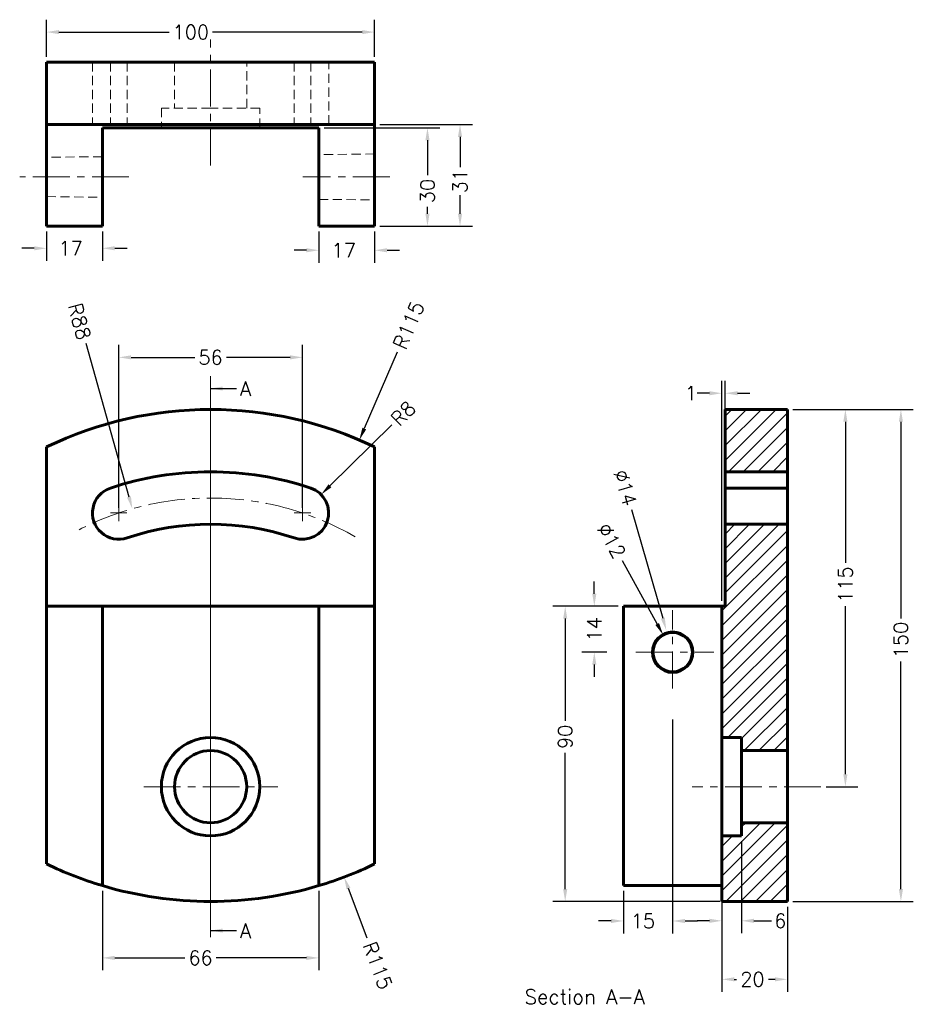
# Model space of a CAD drawing. Header units: inches. Extents: x 17 to 290, y 53 to 353.
import ezdxf

# ---------------------------------------------------------------- set-up
doc = ezdxf.new("R2010")
doc.units = ezdxf.units.IN
doc.header["$LTSCALE"] = 0.75
doc.linetypes.add('CENTER', pattern=[2, 1.25, -0.25, 0.25, -0.25])
doc.linetypes.add('HIDDEN', pattern=[0.375, 0.25, -0.125])
for name, color, linetype, lineweight in [('CEN', 7, 'CENTER', 15), ('DIM', 7, 'Continuous', 15), ('HID', 7, 'HIDDEN', 20), ('OBJ', 7, 'Continuous', 60)]:
    doc.layers.add(name, color=color, linetype=linetype, lineweight=lineweight)
doc.styles.add('ROMANS', font='romans.shx')
doc.styles.get("Standard").update_dxf_attribs({"font": 'romans.shx'})
doc.dimstyles.new('aligned', dxfattribs={"dimscale": 0, "dimtxt": 0.08, "dimasz": 0.07, "dimexe": 0.07, "dimexo": 0.03, "dimgap": 0.025, "dimtad": 0, "dimdec": 0, "dimzin": 0, "dimdsep": 46, "dimtxsty": 'ROMANS', "dimcen": 0, "dimadec": 0, "dimazin": 0, "dimtfac": 1, "dimtdec": 0, "dimtofl": 0, "dimtmove": 0, "dimatfit": 3, "dimfxl": 0, "dimtolj": 1, "dimtzin": 0, "dimarcsym": 0})
doc.dimstyles.new('DIM2', dxfattribs={"dimscale": 0, "dimtxt": 0.08, "dimasz": 0.07, "dimexe": 0.07, "dimexo": 0.03, "dimgap": 0.025, "dimtad": 0, "dimtih": 1, "dimtoh": 1, "dimdec": 0, "dimzin": 0, "dimdsep": 46, "dimtxsty": 'ROMANS', "dimcen": 0, "dimadec": 0, "dimazin": 0, "dimtfac": 1, "dimtdec": 0, "dimtofl": 0, "dimtmove": 0, "dimatfit": 3, "dimfxl": 0, "dimtolj": 1, "dimtzin": 0, "dimarcsym": 0})
pattern_1 = [(45, (-67.6437, -40.711), (-2.245064, 2.245064), [])]

# ---------------------------------------------------------------- blocks, each defined once
blk = doc.blocks.new('*D34')
at = {"layer": 'DEFPOINTS', "color": 0}
for p in [(231.31, 104.36), (237.31, 104.36), (237.31, 78.47)]:
    blk.add_point(p, dxfattribs=at)
at = {"layer": 'DIM', "color": 0, "lineweight": -2}
for p, q in [((231.31, 102.74), (231.31, 74.69)), ((237.31, 102.74), (237.31, 74.69)), ((227.53, 78.47), (223.74, 78.47)), ((241.09, 78.47), (246.44, 78.47))]:
    blk.add_line(p, q, dxfattribs=at)
at = {"layer": 'DIM', "color": 0}
for points in [[(227.53, 79.1), (227.53, 77.84), (231.31, 78.47)], [(241.09, 79.1), (241.09, 77.84), (237.31, 78.47)]]:
    blk.add_solid(points, dxfattribs=at)
at = {"layer": 'DIM', "color": 0, "insert": (249.13, 78.47), "char_height": 4.323, "attachment_point": 5, "style": 'ROMANS'}
blk.add_mtext('\\A1;6', dxfattribs=at)
blk = doc.blocks.new('*D35')
at = {"layer": 'DEFPOINTS', "color": 0}
for p in [(251.31, 234.36), (268.97, 234.36), (261.44, 119.36)]:
    blk.add_point(p, dxfattribs=at)
at = {"layer": 'DIM', "color": 0, "lineweight": -2}
for p, q in [((252.93, 234.36), (272.75, 234.36)), ((268.97, 230.58), (268.97, 187.58)), ((268.97, 123.15), (268.97, 174.38)), ((263.06, 119.36), (272.75, 119.36))]:
    blk.add_line(p, q, dxfattribs=at)
at = {"layer": 'DIM', "color": 0}
for points in [[(268.34, 230.58), (269.6, 230.58), (268.97, 234.36)], [(268.34, 123.15), (269.6, 123.15), (268.97, 119.36)]]:
    blk.add_solid(points, dxfattribs=at)
at = {"layer": 'DIM', "color": 0, "insert": (268.97, 180.98), "char_height": 4.323, "attachment_point": 5, "rotation": 90, "style": 'ROMANS'}
blk.add_mtext('\\A1;115', dxfattribs=at)
blk = doc.blocks.new('*D36')
at = {"layer": 'DEFPOINTS', "color": 0}
for p in [(213.42, 165.62), (219.19, 155.1)]:
    blk.add_point(p, dxfattribs=at)
at = {"layer": 'DIM', "color": 0, "lineweight": -2}
blk.add_line((200.96, 188.34), (211.6, 168.94), dxfattribs=at)
at = {"layer": 'DIM', "color": 0}
blk.add_solid([(212.15, 169.24), (211.05, 168.64), (213.42, 165.62)], dxfattribs=at)
at = {"layer": 'DIM', "color": 0, "insert": (197.68, 194.31), "char_height": 4.323, "attachment_point": 5, "rotation": 298.7568, "style": 'ROMANS'}
blk.add_mtext('\\A1;∅12', dxfattribs=at)
blk = doc.blocks.new('*D37')
at = {"layer": 'DEFPOINTS', "color": 0}
for p in [(214.36, 167.09), (218.25, 153.64)]:
    blk.add_point(p, dxfattribs=at)
at = {"layer": 'DIM', "color": 0, "lineweight": -2}
blk.add_line((203.74, 203.82), (213.31, 170.72), dxfattribs=at)
at = {"layer": 'DIM', "color": 0}
blk.add_solid([(213.92, 170.9), (212.71, 170.55), (214.36, 167.09)], dxfattribs=at)
at = {"layer": 'DIM', "color": 0, "insert": (201.83, 210.46), "char_height": 4.323, "attachment_point": 5, "rotation": 286.1246, "style": 'ROMANS'}
blk.add_mtext('\\A1;∅14', dxfattribs=at)
blk = doc.blocks.new('*D38')
at = {"layer": 'DEFPOINTS', "color": 0}
for p in [(216.31, 141.45), (201.31, 89.2), (201.31, 78.42)]:
    blk.add_point(p, dxfattribs=at)
at = {"layer": 'DIM', "color": 0, "lineweight": -2}
for p, q in [((216.31, 139.83), (216.31, 74.63)), ((201.31, 87.58), (201.31, 74.63)), ((197.53, 78.42), (193.74, 78.42)), ((220.09, 78.42), (223.87, 78.42))]:
    blk.add_line(p, q, dxfattribs=at)
at = {"layer": 'DIM', "color": 0}
for points in [[(197.53, 79.05), (197.53, 77.79), (201.31, 78.42)], [(220.09, 79.05), (220.09, 77.79), (216.31, 78.42)]]:
    blk.add_solid(points, dxfattribs=at)
at = {"layer": 'DIM', "color": 0, "insert": (207.23, 78.42), "char_height": 4.323, "attachment_point": 5, "style": 'ROMANS'}
blk.add_mtext('\\A1;15', dxfattribs=at)
blk = doc.blocks.new('*D39')
at = {"layer": 'DEFPOINTS', "color": 0}
for p in [(192.43, 174.36), (201.31, 174.36), (197.85, 160.36)]:
    blk.add_point(p, dxfattribs=at)
at = {"layer": 'DIM', "color": 0, "lineweight": -2}
for p, q in [((192.43, 178.15), (192.43, 181.93)), ((199.69, 174.36), (188.65, 174.36)), ((196.23, 160.36), (188.65, 160.36)), ((192.43, 156.58), (192.43, 152.8))]:
    blk.add_line(p, q, dxfattribs=at)
at = {"layer": 'DIM', "color": 0}
for points in [[(191.8, 178.15), (193.06, 178.15), (192.43, 174.36)], [(191.8, 156.58), (193.06, 156.58), (192.43, 160.36)]]:
    blk.add_solid(points, dxfattribs=at)
at = {"layer": 'DIM', "color": 0, "insert": (192.43, 167.36), "char_height": 4.323, "attachment_point": 5, "rotation": 90, "style": 'ROMANS'}
blk.add_mtext('\\A1;14', dxfattribs=at)
blk = doc.blocks.new('*D42')
at = {"layer": 'DEFPOINTS', "color": 0}
for p in [(183.56, 174.36), (201.31, 174.36), (232.31, 84.36)]:
    blk.add_point(p, dxfattribs=at)
at = {"layer": 'DIM', "color": 0, "lineweight": -2}
for p, q in [((199.69, 174.36), (179.78, 174.36)), ((183.56, 170.58), (183.56, 139.39)), ((183.56, 88.15), (183.56, 129.69)), ((230.69, 84.36), (179.78, 84.36))]:
    blk.add_line(p, q, dxfattribs=at)
at = {"layer": 'DIM', "color": 0}
for points in [[(182.93, 170.58), (184.19, 170.58), (183.56, 174.36)], [(182.93, 88.15), (184.19, 88.15), (183.56, 84.36)]]:
    blk.add_solid(points, dxfattribs=at)
at = {"layer": 'DIM', "color": 0, "insert": (183.56, 134.54), "char_height": 4.323, "attachment_point": 5, "rotation": 90, "style": 'ROMANS'}
blk.add_mtext('\\A1;90', dxfattribs=at)
blk = doc.blocks.new('*D44')
at = {"layer": 'DEFPOINTS', "color": 0}
for p in [(251.31, 234.36), (251.31, 84.36), (285.89, 84.36)]:
    blk.add_point(p, dxfattribs=at)
at = {"layer": 'DIM', "color": 0, "lineweight": -2}
for p, q in [((252.93, 234.36), (289.67, 234.36)), ((285.89, 230.58), (285.89, 170.67)), ((285.89, 88.15), (285.89, 157.47)), ((252.93, 84.36), (289.67, 84.36))]:
    blk.add_line(p, q, dxfattribs=at)
at = {"layer": 'DIM', "color": 0}
for points in [[(285.26, 230.58), (286.52, 230.58), (285.89, 234.36)], [(285.26, 88.15), (286.52, 88.15), (285.89, 84.36)]]:
    blk.add_solid(points, dxfattribs=at)
at = {"layer": 'DIM', "color": 0, "insert": (285.89, 164.07), "char_height": 4.323, "attachment_point": 5, "rotation": 90, "style": 'ROMANS'}
blk.add_mtext('\\A1;150', dxfattribs=at)
blk = doc.blocks.new('SW_CENTERMARK3')
at = {"color": 7, "linetype": 'Continuous'}
for q in [(96.84, 95.16), (95.59, 93.91), (96.84, 92.66), (98.09, 93.91)]:
    blk.add_line((96.84, 93.91), q, dxfattribs=at)
blk = doc.blocks.new('SW_CENTERMARK2')
at = {"color": 7, "linetype": 'Continuous'}
for q in [(68.84, 95.16), (67.59, 93.91), (68.84, 92.66), (70.09, 93.91)]:
    blk.add_line((68.84, 93.91), q, dxfattribs=at)
blk = doc.blocks.new('SW_CENTERMARK1')
at = {"color": 7, "linetype": 'Continuous'}
for q in [(82.84, 93.44), (81.59, 92.19), (82.84, 90.94), (84.09, 92.19)]:
    blk.add_line((82.84, 92.19), q, dxfattribs=at)
blk = doc.blocks.new('*D45')
at = {"layer": 'DEFPOINTS', "color": 0}
for p in [(109.15, 208.41), (103.46, 202.79)]:
    blk.add_point(p, dxfattribs=at)
at = {"layer": 'DIM', "color": 0, "lineweight": -2}
blk.add_line((130.71, 229.71), (111.84, 211.07), dxfattribs=at)
at = {"layer": 'DIM', "color": 0}
blk.add_solid([(111.4, 211.52), (112.29, 210.62), (109.15, 208.41)], dxfattribs=at)
at = {"layer": 'DIM', "color": 0, "insert": (134.16, 233.12), "char_height": 4.323, "attachment_point": 5, "rotation": 44.6583, "style": 'ROMANS'}
blk.add_mtext('\\A1;R8', dxfattribs=at)
blk = doc.blocks.new('*D46')
at = {"layer": 'DEFPOINTS', "color": 0}
for p in [(47.46, 250.23), (47.46, 202.79), (103.46, 202.79)]:
    blk.add_point(p, dxfattribs=at)
at = {"layer": 'DIM', "color": 0, "lineweight": -2}
for p, q in [((47.46, 204.41), (47.46, 254.02)), ((103.46, 204.41), (103.46, 254.02)), ((51.24, 250.23), (70.61, 250.23)), ((99.68, 250.23), (80.31, 250.23))]:
    blk.add_line(p, q, dxfattribs=at)
at = {"layer": 'DIM', "color": 0}
for points in [[(51.24, 250.86), (51.24, 249.6), (47.46, 250.23)], [(99.68, 250.86), (99.68, 249.6), (103.46, 250.23)]]:
    blk.add_solid(points, dxfattribs=at)
at = {"layer": 'DIM', "color": 0, "insert": (75.46, 250.23), "char_height": 4.323, "attachment_point": 5, "style": 'ROMANS'}
blk.add_mtext('\\A1;56', dxfattribs=at)
blk = doc.blocks.new('*D48')
at = {"layer": 'DEFPOINTS', "color": 0}
for p in [(42.46, 89.2), (108.46, 89.2), (108.46, 67.16)]:
    blk.add_point(p, dxfattribs=at)
at = {"layer": 'DIM', "color": 0, "lineweight": -2}
for p, q in [((42.46, 87.58), (42.46, 63.38)), ((108.46, 87.58), (108.46, 63.38)), ((46.24, 67.16), (67.65, 67.16)), ((104.68, 67.16), (77.15, 67.16))]:
    blk.add_line(p, q, dxfattribs=at)
at = {"layer": 'DIM', "color": 0}
for points in [[(46.24, 67.79), (46.24, 66.53), (42.46, 67.16)], [(104.68, 67.79), (104.68, 66.53), (108.46, 67.16)]]:
    blk.add_solid(points, dxfattribs=at)
at = {"layer": 'DIM', "color": 0, "insert": (72.4, 67.16), "char_height": 4.323, "attachment_point": 5, "style": 'ROMANS'}
blk.add_mtext('\\A1;66', dxfattribs=at)
blk = doc.blocks.new('*D51')
at = {"layer": 'DEFPOINTS', "color": 0}
for p in [(108.46, 320.23), (141.57, 320.23), (125.46, 290.23)]:
    blk.add_point(p, dxfattribs=at)
at = {"layer": 'DIM', "color": 0, "lineweight": -2}
for p, q in [((110.08, 320.23), (145.36, 320.23)), ((141.57, 316.44), (141.57, 305.79)), ((141.57, 294.01), (141.57, 296.09)), ((127.08, 290.23), (145.36, 290.23))]:
    blk.add_line(p, q, dxfattribs=at)
at = {"layer": 'DIM', "color": 0}
for points in [[(140.94, 316.44), (142.2, 316.44), (141.57, 320.23)], [(140.94, 294.01), (142.2, 294.01), (141.57, 290.23)]]:
    blk.add_solid(points, dxfattribs=at)
at = {"layer": 'DIM', "color": 0, "insert": (141.57, 300.94), "char_height": 4.323, "attachment_point": 5, "rotation": 90, "style": 'ROMANS'}
blk.add_mtext('\\A1;30', dxfattribs=at)
blk = doc.blocks.new('*D52')
at = {"layer": 'DEFPOINTS', "color": 0}
for p in [(125.46, 321.23), (151.5, 321.23), (125.46, 290.23)]:
    blk.add_point(p, dxfattribs=at)
at = {"layer": 'DIM', "color": 0, "lineweight": -2}
for p, q in [((127.08, 321.23), (155.28, 321.23)), ((151.5, 317.44), (151.5, 308.17)), ((151.5, 294.01), (151.5, 299.71)), ((127.08, 290.23), (155.28, 290.23))]:
    blk.add_line(p, q, dxfattribs=at)
at = {"layer": 'DIM', "color": 0}
for points in [[(150.87, 317.44), (152.13, 317.44), (151.5, 321.23)], [(150.87, 294.01), (152.13, 294.01), (151.5, 290.23)]]:
    blk.add_solid(points, dxfattribs=at)
at = {"layer": 'DIM', "color": 0, "insert": (151.5, 303.94), "char_height": 4.323, "attachment_point": 5, "rotation": 90, "style": 'ROMANS'}
blk.add_mtext('\\A1;31', dxfattribs=at)
blk = doc.blocks.new('*D53')
at = {"layer": 'DEFPOINTS', "color": 0}
for p in [(125.46, 349.39), (25.46, 340.23), (125.46, 340.23)]:
    blk.add_point(p, dxfattribs=at)
at = {"layer": 'DIM', "color": 0, "lineweight": -2}
for p, q in [((25.46, 341.85), (25.46, 353.17)), ((125.46, 341.85), (125.46, 353.17)), ((29.24, 349.39), (62.84, 349.39)), ((121.68, 349.39), (76.04, 349.39))]:
    blk.add_line(p, q, dxfattribs=at)
at = {"layer": 'DIM', "color": 0}
for points in [[(29.24, 350.02), (29.24, 348.76), (25.46, 349.39)], [(121.68, 350.02), (121.68, 348.76), (125.46, 349.39)]]:
    blk.add_solid(points, dxfattribs=at)
at = {"layer": 'DIM', "color": 0, "insert": (69.44, 349.39), "char_height": 4.323, "attachment_point": 5, "style": 'ROMANS'}
blk.add_mtext('\\A1;100', dxfattribs=at)
blk = doc.blocks.new('*D54')
at = {"layer": 'DEFPOINTS', "color": 0}
for p in [(232.31, 239.3), (231.31, 174.36), (232.31, 174.36)]:
    blk.add_point(p, dxfattribs=at)
at = {"layer": 'DIM', "color": 0, "lineweight": -2}
for p, q in [((231.31, 175.99), (231.31, 243.08)), ((232.31, 175.99), (232.31, 243.08)), ((227.53, 239.3), (223.74, 239.3)), ((236.09, 239.3), (239.87, 239.3))]:
    blk.add_line(p, q, dxfattribs=at)
at = {"layer": 'DIM', "color": 0}
for points in [[(227.53, 239.93), (227.53, 238.67), (231.31, 239.3)], [(236.09, 239.93), (236.09, 238.67), (232.31, 239.3)]]:
    blk.add_solid(points, dxfattribs=at)
at = {"layer": 'DIM', "color": 0, "insert": (221.88, 239.3), "char_height": 4.323, "attachment_point": 5, "style": 'ROMANS'}
blk.add_mtext('\\A1;1', dxfattribs=at)
blk = doc.blocks.new('*D55')
at = {"layer": 'DEFPOINTS', "color": 0}
for p in [(231.31, 84.36), (251.31, 84.36), (231.31, 60.63)]:
    blk.add_point(p, dxfattribs=at)
at = {"layer": 'DIM', "color": 0, "lineweight": -2}
for p, q in [((231.31, 82.74), (231.31, 56.85)), ((251.31, 82.74), (251.31, 56.85)), ((235.09, 60.63), (235.78, 60.63)), ((247.53, 60.63), (245.48, 60.63))]:
    blk.add_line(p, q, dxfattribs=at)
at = {"layer": 'DIM', "color": 0}
for points in [[(235.09, 61.26), (235.09, 60), (231.31, 60.63)], [(247.53, 61.26), (247.53, 60), (251.31, 60.63)]]:
    blk.add_solid(points, dxfattribs=at)
at = {"layer": 'DIM', "color": 0, "insert": (240.63, 60.63), "char_height": 4.323, "attachment_point": 5, "style": 'ROMANS'}
blk.add_mtext('\\A1;20', dxfattribs=at)
blk = doc.blocks.new('*D56')
at = {"layer": 'DEFPOINTS', "color": 0}
for p in [(108.46, 290.23), (125.46, 290.23), (125.46, 282.88)]:
    blk.add_point(p, dxfattribs=at)
at = {"layer": 'DIM', "color": 0, "lineweight": -2}
for p, q in [((108.46, 288.6), (108.46, 279.1)), ((125.46, 288.6), (125.46, 279.1)), ((104.68, 282.88), (100.9, 282.88)), ((129.24, 282.88), (133.03, 282.88))]:
    blk.add_line(p, q, dxfattribs=at)
at = {"layer": 'DIM', "color": 0}
for points in [[(104.68, 283.51), (104.68, 282.25), (108.46, 282.88)], [(129.24, 283.51), (129.24, 282.25), (125.46, 282.88)]]:
    blk.add_solid(points, dxfattribs=at)
at = {"layer": 'DIM', "color": 0, "insert": (116.06, 282.88), "char_height": 4.323, "attachment_point": 5, "style": 'ROMANS'}
blk.add_mtext('\\A1;17', dxfattribs=at)
blk = doc.blocks.new('*D57')
at = {"layer": 'DEFPOINTS', "color": 0}
for p in [(25.46, 290.23), (42.46, 290.23), (42.46, 283.48)]:
    blk.add_point(p, dxfattribs=at)
at = {"layer": 'DIM', "color": 0, "lineweight": -2}
for p, q in [((25.46, 288.6), (25.46, 279.7)), ((42.46, 288.6), (42.46, 279.7)), ((21.68, 283.48), (17.9, 283.48)), ((46.24, 283.48), (50.03, 283.48))]:
    blk.add_line(p, q, dxfattribs=at)
at = {"layer": 'DIM', "color": 0}
for points in [[(21.68, 284.11), (21.68, 282.85), (25.46, 283.48)], [(46.24, 284.11), (46.24, 282.85), (42.46, 283.48)]]:
    blk.add_solid(points, dxfattribs=at)
at = {"layer": 'DIM', "color": 0, "insert": (32.77, 283.48), "char_height": 4.323, "attachment_point": 5, "style": 'ROMANS'}
blk.add_mtext('\\A1;17', dxfattribs=at)
blk = doc.blocks.new('*D58')
at = {"layer": 'DEFPOINTS', "color": 0}
for p in [(51.6, 204.07), (75.46, 119.36)]:
    blk.add_point(p, dxfattribs=at)
at = {"layer": 'DIM', "color": 0, "lineweight": -2}
blk.add_line((37.38, 254.52), (50.57, 207.71), dxfattribs=at)
at = {"layer": 'DIM', "color": 0}
blk.add_solid([(51.18, 207.88), (49.97, 207.54), (51.6, 204.07)], dxfattribs=at)
at = {"layer": 'DIM', "color": 0, "insert": (35.51, 261.17), "char_height": 4.323, "attachment_point": 5, "rotation": 285.7335, "style": 'ROMANS'}
blk.add_mtext('\\A1;R88', dxfattribs=at)
blk = doc.blocks.new('*D59')
at = {"layer": 'DEFPOINTS', "color": 0}
for p in [(120.81, 225.04), (75.46, 119.36)]:
    blk.add_point(p, dxfattribs=at)
at = {"layer": 'DIM', "color": 0, "lineweight": -2}
blk.add_line((132.3, 251.81), (122.31, 228.52), dxfattribs=at)
at = {"layer": 'DIM', "color": 0}
blk.add_solid([(121.73, 228.77), (122.89, 228.27), (120.81, 225.04)], dxfattribs=at)
at = {"layer": 'DIM', "color": 0, "insert": (135.84, 260.05), "char_height": 4.323, "attachment_point": 5, "rotation": 66.7725, "style": 'ROMANS'}
blk.add_mtext('\\A1;R115', dxfattribs=at)
blk = doc.blocks.new('*D60')
at = {"layer": 'DEFPOINTS', "color": 0}
for p in [(75.46, 199.36), (116.17, 91.81)]:
    blk.add_point(p, dxfattribs=at)
at = {"layer": 'DIM', "color": 0, "lineweight": -2}
blk.add_line((123.21, 73.19), (117.51, 88.27), dxfattribs=at)
at = {"layer": 'DIM', "color": 0}
blk.add_solid([(118.1, 88.5), (116.92, 88.05), (116.17, 91.81)], dxfattribs=at)
at = {"layer": 'DIM', "color": 0, "insert": (126.39, 64.81), "char_height": 4.323, "attachment_point": 5, "rotation": 290.7305, "style": 'ROMANS'}
blk.add_mtext('\\A1;R115', dxfattribs=at)

msp = doc.modelspace()

# ---------------------------------------------------------------- hatches: boundary and pattern name
at = {"layer": 'DIM'}
h = msp.add_hatch(dxfattribs=at)
h.set_pattern_fill('ANSI31', color=256, style=0)
h.set_pattern_definition(pattern_1)
h.paths.add_polyline_path([(251.31, 234.36), (232.31, 234.36), (232.31, 215.36), (251.31, 215.36)])
h.paths.add_polyline_path([(232.31, 174.36), (231.31, 174.36), (231.31, 134.36), (237.31, 134.36), (237.31, 130.36), (251.31, 130.36), (251.31, 199.36), (232.31, 199.36)])
h = msp.add_hatch(dxfattribs=at)
h.set_pattern_fill('ANSI31', color=256, style=0)
h.set_pattern_definition(pattern_1)
h.paths.add_polyline_path([(237.31, 104.36), (231.31, 104.36), (231.31, 84.36), (251.31, 84.36), (251.31, 108.36), (237.31, 108.36)])

# ---------------------------------------------------------------- linework, layer by layer
at = {"layer": 'CEN', "ltscale": 12}
for p, q in [((75.46, 308.74), (75.46, 347.1)), ((50.57, 305.23), (17.27, 305.23)), ((130.05, 305.23), (103.57, 305.23)), ((216.31, 149.32), (216.31, 173.14)), ((205.06, 160.36), (228.91, 160.36)), ((55.06, 119.36), (95.98, 119.36)), ((261.53, 119.36), (222.23, 119.36))]:
    msp.add_line(p, q, dxfattribs=at)
msp.add_arc((75.46, 119.36), 88, 59.9554, 117.3812, dxfattribs=at)
at = {"layer": 'DIM'}
msp.add_line((75.46, 244.5), (75.46, 73.49), dxfattribs=at)
at = {"layer": 'HID', "color": 0, "ltscale": 15}
for p, q in [((39.46, 340.23), (39.46, 321.23)), ((44.92, 340.23), (44.92, 321.23)), ((50.01, 340.23), (50.01, 321.23)), ((64.46, 340.23), (64.46, 326.23)), ((86.46, 326.23), (86.46, 340.23)), ((100.92, 340.23), (100.92, 321.23)), ((106.01, 340.23), (106.01, 321.23)), ((111.46, 321.23), (111.46, 340.23)), ((60.46, 326.23), (60.46, 320.23)), ((75.46, 326.23), (60.46, 326.23)), ((90.46, 326.23), (75.46, 326.23)), ((90.46, 320.23), (90.46, 326.23)), ((125.46, 312.23), (108.46, 312.06)), ((42.46, 311.4), (25.46, 311.23)), ((25.46, 299.23), (42.46, 299.06)), ((108.46, 298.4), (125.46, 298.23))]:
    msp.add_line(p, q, dxfattribs=at)
at = {"layer": 'OBJ'}
for p, q in [((125.46, 340.23), (25.46, 340.23)), ((25.46, 321.23), (25.46, 340.23)), ((125.46, 321.23), (125.46, 340.23)), ((25.46, 290.23), (25.46, 321.23)), ((125.46, 321.23), (25.46, 321.23)), ((125.46, 290.23), (125.46, 321.23)), ((42.46, 320.23), (42.46, 290.23)), ((108.46, 320.23), (42.46, 320.23)), ((108.46, 320.23), (108.46, 290.23)), ((42.46, 290.23), (25.46, 290.23)), ((125.46, 290.23), (108.46, 290.23)), ((232.31, 215.36), (232.31, 234.36)), ((251.31, 234.36), (232.31, 234.36)), ((251.31, 215.36), (251.31, 234.36)), ((25.46, 222.93), (25.46, 174.36)), ((125.46, 174.36), (125.46, 222.93)), ((232.31, 215.36), (232.31, 210.38)), ((232.31, 215.36), (251.31, 215.36)), ((251.31, 215.36), (251.31, 210.38)), ((232.31, 210.38), (232.31, 199.36)), ((251.31, 210.38), (232.31, 210.38)), ((251.31, 210.38), (251.31, 199.36)), ((232.31, 174.36), (232.31, 199.36)), ((251.31, 199.36), (232.31, 199.36)), ((251.31, 130.36), (251.31, 199.36)), ((25.46, 174.36), (25.46, 95.8)), ((42.46, 174.36), (25.46, 174.36)), ((108.46, 174.36), (42.46, 174.36)), ((42.46, 174.36), (42.46, 89.2)), ((125.46, 174.36), (108.46, 174.36)), ((108.46, 89.2), (108.46, 174.36)), ((125.46, 95.8), (125.46, 174.36)), ((231.31, 174.36), (201.31, 174.36)), ((201.31, 174.36), (201.31, 89.2)), ((232.31, 174.36), (231.31, 174.36)), ((231.31, 134.36), (231.31, 174.36)), ((231.31, 134.36), (231.31, 104.36)), ((237.31, 134.36), (231.31, 134.36)), ((237.31, 130.36), (237.31, 134.36)), ((237.31, 130.36), (237.31, 108.36)), ((251.31, 130.36), (237.31, 130.36)), ((251.31, 130.36), (251.31, 108.36)), ((237.31, 108.36), (251.31, 108.36)), ((237.31, 104.36), (237.31, 108.36)), ((251.31, 84.36), (251.31, 108.36)), ((231.31, 84.36), (231.31, 104.36)), ((231.31, 104.36), (237.31, 104.36)), ((231.31, 89.2), (201.31, 89.2)), ((231.31, 84.36), (251.31, 84.36))]:
    msp.add_line(p, q, dxfattribs=at)
for centre, radius in [((216.31, 160.36), 6.17), ((216.31, 160.36), 6), ((75.46, 119.36), 15), ((75.46, 119.36), 11)]:
    msp.add_circle(centre, radius, dxfattribs=at)
for centre, radius, start, end in [((75.46, 119.36), 115, 64.2285, 115.7715), ((75.46, 119.36), 96, 71.447, 108.553), ((47.46, 202.79), 8, 108.553, 288.553), ((103.46, 202.79), 8, 251.447, 71.447), ((75.46, 119.36), 80, 71.447, 108.553), ((75.46, 199.36), 115, 244.2285, 253.3242), ((75.46, 199.36), 115, 286.6758, 295.7715), ((75.46, 199.36), 115, 253.3242, 286.6758)]:
    msp.add_arc(centre, radius, start, end, dxfattribs=at)

# ---------------------------------------------------------------- block references
at = {"layer": 'CEN', "xscale": 2, "yscale": 2, "zscale": 2}
for name in ['SW_CENTERMARK2', 'SW_CENTERMARK3', 'SW_CENTERMARK1']:
    msp.add_blockref(name, (-90.21, 14.98), dxfattribs=at)

# ---------------------------------------------------------------- texts
at = {"layer": 'DIM', "char_height": 4.46, "attachment_point": 1}
for s, insert in [('A', (84.42, 242.92)), ('A', (84.42, 77.69)), ('Section A-A ', (171.15, 57.56))]:
    msp.add_mtext(s, dxfattribs=dict(at, insert=insert))

# ---------------------------------------------------------------- dimensions: what is measured, and where the dimension line sits
at = {"layer": 'DIM'}
for base, p1, p2, picture, middle in [((125.46, 349.39), (25.46, 340.23), (125.46, 340.23), '*D53', (69.44, 349.39)), ((42.46, 283.48), (25.46, 290.23), (42.46, 290.23), '*D57', (32.77, 283.48)), ((125.46, 282.88), (108.46, 290.23), (125.46, 290.23), '*D56', (116.06, 282.88)), ((47.46, 250.23), (103.46, 202.79), (47.46, 202.79), '*D46', (75.46, 250.23)), ((232.31, 239.3), (231.31, 174.36), (232.31, 174.36), '*D54', (221.88, 239.3)), ((201.31, 78.42), (216.31, 141.45), (201.31, 89.2), '*D38', (207.23, 78.42)), ((108.46, 67.16), (42.46, 89.2), (108.46, 89.2), '*D48', (72.4, 67.16)), ((231.31, 60.63), (251.31, 84.36), (231.31, 84.36), '*D55', (240.63, 60.63))]:
    dim = msp.add_linear_dim(base=base, p1=p1, p2=p2, dimstyle='DIM2', override={"dimscale": 54.038161}, dxfattribs=at)
    dim.commit()
    dim.dimension.update_dxf_attribs({"geometry": picture, "text_midpoint": middle, "dimtype": 160})
for base, p1, p2, angle, dimstyle, picture, middle in [((151.5, 321.23), (125.46, 290.23), (125.46, 321.23), 90, 'aligned', '*D52', (151.5, 303.94)), ((141.57, 320.23), (125.46, 290.23), (108.46, 320.23), 90, 'aligned', '*D51', (141.57, 300.94)), ((268.97, 234.36), (261.44, 119.36), (251.31, 234.36), 90, 'aligned', '*D35', (268.97, 180.98)), ((285.89, 84.36), (251.31, 234.36), (251.31, 84.36), 90, 'aligned', '*D44', (285.89, 164.07)), ((192.43, 174.36), (197.85, 160.36), (201.31, 174.36), 90, 'aligned', '*D39', (192.43, 167.36)), ((183.56, 174.36), (232.31, 84.36), (201.31, 174.36), 90, 'aligned', '*D42', (183.56, 134.54)), ((237.31, 78.47), (231.31, 104.36), (237.31, 104.36), 180, 'DIM2', '*D34', (249.13, 78.47))]:
    dim = msp.add_linear_dim(base=base, p1=p1, p2=p2, angle=angle, dimstyle=dimstyle, override={"dimscale": 54.038161}, dxfattribs=at)
    dim.commit()
    dim.dimension.update_dxf_attribs({"geometry": picture, "text_midpoint": middle, "dimtype": 160})
for center, mpoint, picture, middle in [((75.46, 119.36), (120.81, 225.04), '*D59', (135.84, 260.05)), ((75.46, 119.36), (51.6, 204.07), '*D58', (35.51, 261.17)), ((103.46, 202.79), (109.15, 208.41), '*D45', (134.16, 233.12)), ((75.46, 199.36), (116.17, 91.81), '*D60', (126.39, 64.81))]:
    dim = msp.add_radius_dim(center=center, mpoint=mpoint, dimstyle='aligned', override={"dimscale": 54.038161}, dxfattribs=at)
    dim.commit()
    dim.dimension.update_dxf_attribs({"geometry": picture, "text_midpoint": middle, "dimtype": 164})
for p1, p2, picture, middle in [((218.25, 153.64), (214.36, 167.09), '*D37', (201.83, 210.46)), ((219.19, 155.1), (213.42, 165.62), '*D36', (197.68, 194.31))]:
    dim = msp.add_diameter_dim_2p(p1=p1, p2=p2, dimstyle='aligned', override={"dimscale": 54.038161}, dxfattribs=at)
    dim.commit()
    dim.dimension.update_dxf_attribs({"geometry": picture, "text_midpoint": middle, "dimtype": 163})

# ---------------------------------------------------------------- leaders
for points in [[(75.4, 240.73), (83.36, 240.73)], [(75.4, 75.49), (83.36, 75.49)]]:
    msp.add_leader(points, dimstyle='DIM2', override={"dimscale": 54.038161}, dxfattribs=at)

doc.saveas('drawing.dxf')
